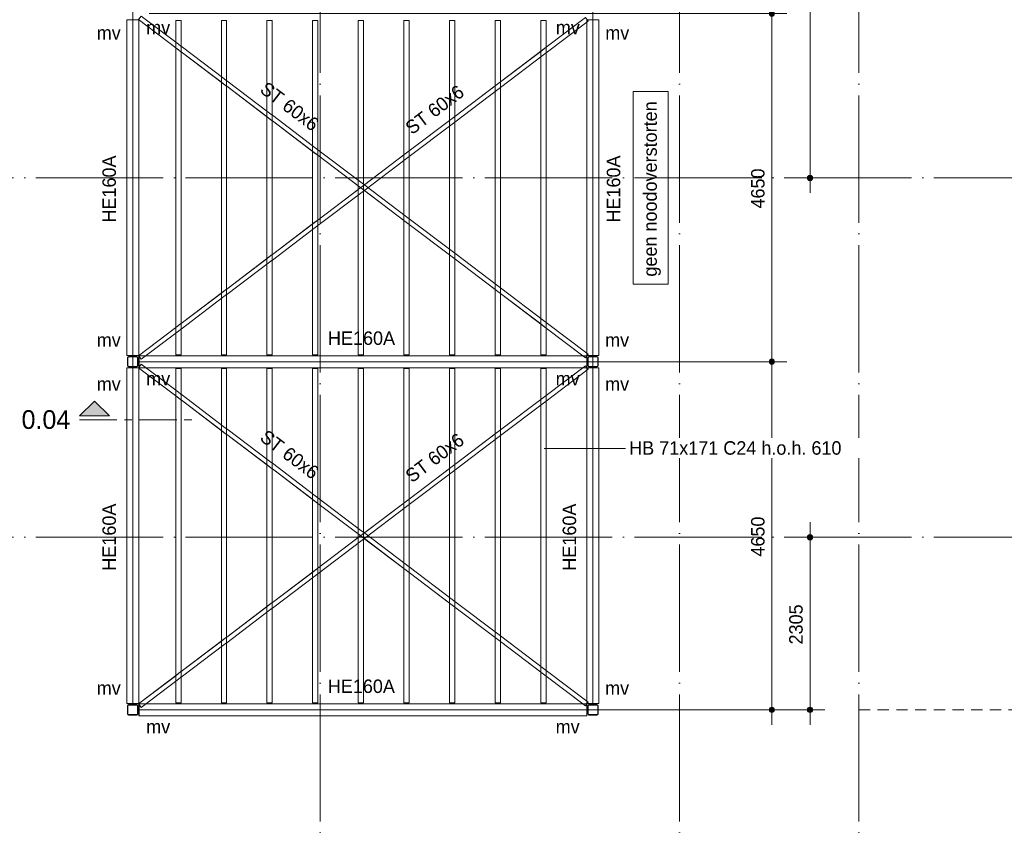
# Model space of a CAD drawing. Header units: millimetres. Extents: x -2900 to 56100, y -900 to 49332.
# Tile 13 of 15: x 29785 to 42942, y 29952 to 40714. Entities that reach past the tile are written whole.
import ezdxf

# ---------------------------------------------------------------- set-up
doc = ezdxf.new("R2010")
doc.units = ezdxf.units.MM
for name, pattern in [('WSP_hartlijn', [800, 500, -100, 100, -100]), ('WSP_hhidden', [250, 150, -100]), ('WSP_stramienlijn', [2000, 1700, -150, 0, -150])]:
    doc.linetypes.add(name, pattern=pattern)
for name, color, linetype, lineweight in [('00_algemeen - hartlijn', 7, 'WSP_hartlijn', 13), ('00_algemeen - hhidden - 0_25mm', 2, 'WSP_hhidden', 18), ('00_maatvoering', 8, 'Continuous', 13), ('00_maatvoering-100', 8, 'Continuous', 13), ('00_text', 7, 'Continuous', 13), ('03_viewports - sections', 1, 'Continuous', 13), ('07_stramien', 4, 'Continuous', 13), ('28_hoofddraagconstructies - kolommen en liggers', 1, 'Continuous', 13), ('28_hoofddraagconstructies - kolommen en liggers - hout', 1, 'Continuous', 13), ('28_hoofddraagconstructies - kolommen en liggers - staal', 1, 'Continuous', 13), ('28_hoofddraagconstructies - tags', 7, 'Continuous', 18)]:
    doc.layers.add(name, color=color, linetype=linetype, lineweight=lineweight)
doc.styles.add('Revittext', font='txt', dxfattribs={"height": 180})
doc.styles.add('Revittext_2', font='txt', dxfattribs={"height": 250})
doc.dimstyles.new('WSP_18M_-_transparant', dxfattribs={"dimscale": 304.8, "dimtxt": 181.601257, "dimasz": 0.918635, "dimexe": 0.656168, "dimexo": 0.492126, "dimgap": 0.147638, "dimtad": 1, "dimdec": 0, "dimzin": 0, "dimdsep": 46, "dimtxsty": 'Revittext', "dimblk1": 'DOTSMALL', "dimblk2": 'DOTSMALL', "dimsah": 1, "dimcen": 0.09, "dimdle": 0.656168, "dimazin": 0, "dimtfac": 1, "dimtdec": 4, "dimtix": 1, "dimtmove": 0, "dimatfit": 3, "dimfxl": 1, "dimtvp": 1, "dimtolj": 1, "dimtzin": 0, "dimarcsym": 2})
doc.dimstyles.new('WSP_18M_-_transparant_1', dxfattribs={"dimscale": 304.8, "dimtxt": 181.601257, "dimasz": 0.918635, "dimexe": 0.656168, "dimexo": 0.492126, "dimgap": 0.147638, "dimtad": 1, "dimdec": 0, "dimzin": 0, "dimdsep": 46, "dimtxsty": 'Revittext', "dimblk1": 'DOTSMALL', "dimblk2": 'DOTSMALL', "dimsah": 1, "dimcen": 0.09, "dimdle": 0.656168, "dimazin": 0, "dimtfac": 1, "dimtdec": 4, "dimtix": 1, "dimtmove": 0, "dimatfit": 3, "dimfxl": 1, "dimtvp": 1, "dimtolj": 1, "dimtzin": 0, "dimarcsym": 2})
doc.dimstyles.new('WSP_18M_-_transparant_2', dxfattribs={"dimscale": 304.8, "dimtxt": 181.601257, "dimasz": 0.918635, "dimexe": 0.656168, "dimexo": 0.492126, "dimgap": 0.147638, "dimtad": 1, "dimdec": 0, "dimzin": 0, "dimdsep": 46, "dimtxsty": 'Revittext', "dimblk1": 'DOTSMALL', "dimblk2": 'DOTSMALL', "dimsah": 1, "dimcen": 0.09, "dimdle": 0.656168, "dimazin": 0, "dimtfac": 1, "dimtdec": 4, "dimtix": 1, "dimtmove": 0, "dimatfit": 3, "dimfxl": 1, "dimtvp": 1, "dimtolj": 1, "dimtzin": 0, "dimarcsym": 2})

# ---------------------------------------------------------------- blocks, each defined once
blk = doc.blocks.new('28_WSP_SF_staal - HE v21-0 - HE160A-1335117-1e verd - plot - 100')
at = {"layer": '00_algemeen - hartlijn'}
blk.add_line((-2242.3, 0), (2242.3, 0), dxfattribs=at)
blk = doc.blocks.new('28_WSP_SF_staal - HE v21-0 - HE160A-1335118-1e verd - plot - 100')
at = {"layer": '00_algemeen - hartlijn'}
blk.add_line((-2242.3, 0), (2242.3, 0), dxfattribs=at)
blk = doc.blocks.new('28_WSP_SF_staal - HE v21-0 - HE160A-V9-1e verd - plot - 100')
at = {"layer": '00_algemeen - hartlijn'}
blk.add_line((31380, 36145), (37362, 36145), dxfattribs=at)
at = {"layer": '28_hoofddraagconstructies - kolommen en liggers', "linetype": 'WSP_hhidden'}
for p, q in [((31378, 36219), (31378, 36225)), ((31378, 36225), (31378, 36225)), ((31378, 36225), (31378, 36219)), ((31378, 36225), (31378, 36225)), ((31378, 36225), (31380, 36225)), ((31380, 36225), (31380, 36225)), ((31380, 36225), (31380, 36217)), ((31380, 36225), (31380, 36225)), ((31378, 36071), (31378, 36065)), ((31378, 36065), (31378, 36071)), ((31378, 36065), (31378, 36065)), ((31378, 36065), (31380, 36065)), ((31378, 36065), (31378, 36065)), ((31380, 36073), (31380, 36065)), ((31380, 36065), (31380, 36065)), ((31380, 36065), (31380, 36065))]:
    blk.add_line(p, q, dxfattribs=at)
at = {"layer": '28_hoofddraagconstructies - kolommen en liggers - staal'}
for p, q in [((31378, 36163), (31378, 36219)), ((31378, 36219), (31378, 36071)), ((31380, 36065), (31380, 36225)), ((31380, 36225), (37362, 36225)), ((31380, 36217), (31380, 36163)), ((37362, 36225), (37362, 36065)), ((31380, 36148), (31378, 36148)), ((31378, 36142), (31380, 36142)), ((31378, 36071), (31378, 36127)), ((31380, 36127), (31380, 36073)), ((37362, 36065), (31380, 36065))]:
    blk.add_line(p, q, dxfattribs=at)
for centre, start_param, end_param in [((31378, 36163), 1.570796, 3.141593), ((31378, 36127), 0, 1.570796), ((31380, 36163), 3.141593, 4.712389), ((31380, 36127), 4.712389, 6.283185)]:
    blk.add_ellipse(centre, major_axis=(0, 15), ratio=0.01512, start_param=start_param, end_param=end_param, dxfattribs=at)
blk = doc.blocks.new('28_WSP_SF_staal - HE v21-0 - HE160A-V3-1e verd - plot - 100')
at = {"layer": '00_algemeen - hartlijn'}
blk.add_line((31380, 31495), (37362, 31495), dxfattribs=at)
at = {"layer": '28_hoofddraagconstructies - kolommen en liggers', "linetype": 'WSP_hhidden'}
for p, q in [((31378, 31569), (31378, 31575)), ((31378, 31575), (31378, 31575)), ((31378, 31575), (31378, 31569)), ((31378, 31575), (31378, 31575)), ((31378, 31575), (31380, 31575)), ((31380, 31575), (31380, 31575)), ((31380, 31575), (31380, 31567)), ((31380, 31575), (31380, 31575)), ((31378, 31415), (31378, 31415)), ((31378, 31415), (31378, 31415))]:
    blk.add_line(p, q, dxfattribs=at)
at = {"layer": '28_hoofddraagconstructies - kolommen en liggers - staal'}
for p, q in [((31378, 31513), (31378, 31569)), ((31378, 31569), (31378, 31415)), ((31380, 31498), (31378, 31498)), ((31378, 31492), (31380, 31492)), ((31378, 31415), (31378, 31477)), ((31380, 31415), (31380, 31575)), ((31380, 31575), (37362, 31575)), ((31380, 31567), (31380, 31513)), ((31380, 31477), (31380, 31415)), ((37362, 31575), (37362, 31415)), ((31378, 31415), (31378, 31415)), ((31378, 31415), (31380, 31415)), ((31380, 31415), (31380, 31415)), ((37362, 31415), (31380, 31415))]:
    blk.add_line(p, q, dxfattribs=at)
for centre, start_param, end_param in [((31378, 31513), 1.570796, 3.141593), ((31378, 31477), 0, 1.570796), ((31380, 31513), 3.141593, 4.712389), ((31380, 31477), 4.712389, 6.283185)]:
    blk.add_ellipse(centre, major_axis=(0, 15), ratio=0.01512, start_param=start_param, end_param=end_param, dxfattribs=at)
blk = doc.blocks.new('28_WSP_SF_staal - STRIP v18-0 - RECT 60x6-V10-1e verd - plot - 100')
at = {"layer": '28_hoofddraagconstructies - kolommen en liggers', "linetype": 'WSP_hhidden'}
for p, q in [((31409, 45412), (31380, 45374)), ((31409, 45412), (31409, 45412)), ((31373, 45365), (31373, 45365)), ((31905, 45037), (31940, 45011)), ((31870, 44989), (31940, 44935)), ((31940, 44935), (31905, 44962)), ((32480, 44528), (32550, 44474)), ((32515, 44576), (32550, 44549)), ((32550, 44474), (32515, 44501)), ((33125, 44115), (33160, 44088)), ((33090, 44066), (33160, 44013)), ((33160, 44013), (33125, 44040)), ((33700, 43605), (33770, 43552)), ((33735, 43654), (33770, 43627)), ((33770, 43552), (33735, 43578)), ((34345, 43192), (34380, 43166)), ((34310, 43144), (34391, 43082)), ((34380, 43090), (34345, 43117)), ((34920, 42683), (34990, 42629)), ((34955, 42731), (34990, 42704)), ((34990, 42629), (34955, 42656)), ((35565, 42270), (35600, 42243)), ((35530, 42221), (35600, 42168)), ((35600, 42168), (35565, 42195)), ((36140, 41760), (36210, 41706)), ((36175, 41809), (36210, 41782)), ((36210, 41707), (36175, 41733)), ((36785, 41347), (36820, 41320)), ((36750, 41299), (36820, 41245)), ((36820, 41245), (36785, 41272)), ((37310, 40875), (37346, 40848)), ((37346, 40848), (37346, 40848))]:
    blk.add_line(p, q, dxfattribs=at)
at = {"layer": '28_hoofddraagconstructies - kolommen en liggers - staal'}
for p, q in [((31373, 45365), (31409, 45412)), ((31409, 45412), (31905, 45037)), ((31380, 45374), (31373, 45365)), ((31373, 45365), (31373, 45365)), ((31905, 44962), (31373, 45365)), ((31373, 45365), (31870, 44989)), ((31941, 45011), (32515, 44576)), ((32515, 44501), (31941, 44935)), ((31941, 44935), (32480, 44528)), ((32551, 44549), (33125, 44115)), ((33125, 44040), (32551, 44474)), ((32551, 44474), (33090, 44066)), ((33161, 44088), (33735, 43654)), ((33735, 43578), (33161, 44013)), ((33161, 44013), (33700, 43605)), ((33771, 43627), (34345, 43192)), ((34345, 43117), (33771, 43552)), ((33771, 43552), (34310, 43144)), ((34381, 43166), (34955, 42731)), ((34955, 42656), (34381, 43090)), ((34391, 43082), (34920, 42683)), ((34991, 42704), (35565, 42270)), ((35565, 42195), (34991, 42629)), ((34991, 42629), (35530, 42221)), ((35601, 42243), (36175, 41809)), ((36175, 41733), (35601, 42168)), ((35601, 42168), (36140, 41760)), ((36211, 41782), (36785, 41347)), ((36785, 41272), (36211, 41707)), ((36211, 41706), (36750, 41299)), ((36821, 41320), (37382, 40896)), ((37346, 40848), (36821, 41245)), ((36821, 41245), (37310, 40875)), ((37382, 40896), (37346, 40848))]:
    blk.add_line(p, q, dxfattribs=at)
blk = doc.blocks.new('28_WSP_SF_staal - STRIP v18-0 - RECT 60x6-V11-1e verd - plot - 100')
at = {"layer": '28_hoofddraagconstructies - kolommen en liggers', "linetype": 'WSP_hhidden'}
for p, q in [((37346, 45392), (37310, 45365)), ((37346, 45392), (37346, 45392)), ((36820, 44995), (36750, 44941)), ((36785, 44968), (36820, 44995)), ((36820, 44920), (36785, 44893)), ((36210, 44534), (36140, 44480)), ((36175, 44507), (36210, 44533)), ((36210, 44458), (36175, 44431)), ((35600, 44072), (35530, 44019)), ((35565, 44045), (35600, 44072)), ((35600, 43997), (35565, 43970)), ((34990, 43611), (34920, 43557)), ((34955, 43584), (34990, 43611)), ((34990, 43536), (34955, 43509)), ((34391, 43158), (34310, 43096)), ((34345, 43123), (34380, 43150)), ((34380, 43074), (34345, 43048)), ((33770, 42688), (33700, 42635)), ((33735, 42662), (33770, 42688)), ((33770, 42613), (33735, 42586)), ((33160, 42227), (33090, 42174)), ((33125, 42200), (33160, 42227)), ((33160, 42152), (33125, 42125)), ((32550, 41766), (32480, 41712)), ((32515, 41739), (32550, 41766)), ((32550, 41691), (32515, 41664)), ((31940, 41305), (31870, 41251)), ((31905, 41278), (31940, 41305)), ((31940, 41229), (31905, 41203)), ((31373, 40875), (31373, 40875)), ((31380, 40866), (31409, 40828)), ((31409, 40828), (31409, 40828))]:
    blk.add_line(p, q, dxfattribs=at)
at = {"layer": '28_hoofddraagconstructies - kolommen en liggers - staal'}
for p, q in [((36821, 44995), (37346, 45392)), ((37310, 45365), (36821, 44995)), ((37382, 45344), (36821, 44920)), ((37346, 45392), (37382, 45344)), ((36211, 44533), (36785, 44968)), ((36750, 44941), (36211, 44534)), ((36785, 44893), (36211, 44458)), ((35601, 44072), (36175, 44507)), ((36140, 44480), (35601, 44072)), ((36175, 44431), (35601, 43997)), ((34991, 43611), (35565, 44045)), ((35530, 44019), (34991, 43611)), ((35565, 43970), (34991, 43536)), ((34381, 43150), (34955, 43584)), ((34920, 43557), (34391, 43158)), ((34955, 43509), (34381, 43074)), ((33771, 42688), (34345, 43123)), ((34310, 43096), (33771, 42688)), ((34345, 43048), (33771, 42613)), ((33161, 42227), (33735, 42662)), ((33700, 42635), (33161, 42227)), ((33735, 42586), (33161, 42152)), ((32551, 41766), (33125, 42200)), ((33090, 42174), (32551, 41766)), ((33125, 42125), (32551, 41691)), ((31941, 41305), (32515, 41739)), ((32480, 41712), (31941, 41305)), ((32515, 41664), (31941, 41229)), ((31373, 40875), (31905, 41278)), ((31870, 41251), (31373, 40875)), ((31905, 41203), (31409, 40828)), ((31373, 40875), (31373, 40875)), ((31373, 40875), (31380, 40866)), ((31409, 40828), (31373, 40875))]:
    blk.add_line(p, q, dxfattribs=at)
blk = doc.blocks.new('DIMBLOCK55-1e verd - plot - 100')
at = {"layer": '00_maatvoering-100'}
h = blk.add_hatch(color=256, dxfattribs=at)
edge = h.paths.add_edge_path()
edge.add_arc((39836, 36145), 35, 0, 360)
h = blk.add_hatch(color=256, dxfattribs=at)
edge = h.paths.add_edge_path()
edge.add_arc((39836, 31495), 35, 0, 360)
for p, q in [((31515, 36145), (40036, 36145)), ((39836, 31295), (39836, 36145)), ((31515, 31495), (40036, 31495))]:
    blk.add_line(p, q, dxfattribs=at)
at = {"layer": '00_maatvoering-100', "linetype": 'WSP_hartlijn'}
for p, q in [((39836, 36145), (31515, 36145)), ((39836, 31495), (31515, 31495))]:
    blk.add_line(p, q, dxfattribs=at)
at = {"layer": '00_maatvoering-100'}
for centre in [(39836, 36145), (39836, 31495)]:
    blk.add_circle(centre, 35, dxfattribs=at)
at = {"layer": '00_maatvoering-100', "color": 0, "insert": (39558, 33541), "char_height": 180, "width": 670.53, "attachment_point": 1, "rotation": 90, "line_spacing_factor": 0.931288, "style": 'Revittext'}
blk.add_mtext('4650', dxfattribs=at)
blk = doc.blocks.new('_DotSmall')
at = {"color": 0, "linetype": 'ByBlock', "const_width": 0.5}
blk.add_lwpolyline([(-0.0625, 0, 1), (0.0625, 0, 1)], format="xyb", close=True, dxfattribs=at)
blk = doc.blocks.new('DIMBLOCK56-1e verd - plot - 100')
at = {"layer": '00_maatvoering-100'}
h = blk.add_hatch(color=256, dxfattribs=at)
edge = h.paths.add_edge_path()
edge.add_arc((39836, 40795), 35, 0, 360)
h = blk.add_hatch(color=256, dxfattribs=at)
edge = h.paths.add_edge_path()
edge.add_arc((39836, 36145), 35, 0, 360)
for p, q in [((31515, 40795), (40036, 40795)), ((39836, 36145), (39836, 40795)), ((31515, 36145), (40036, 36145))]:
    blk.add_line(p, q, dxfattribs=at)
at = {"layer": '00_maatvoering-100', "linetype": 'WSP_hartlijn'}
for p, q in [((39836, 40795), (31515, 40795)), ((39836, 36145), (31515, 36145))]:
    blk.add_line(p, q, dxfattribs=at)
at = {"layer": '00_maatvoering-100'}
for centre in [(39836, 40795), (39836, 36145)]:
    blk.add_circle(centre, 35, dxfattribs=at)
at = {"layer": '00_maatvoering-100', "color": 0, "insert": (39558, 38191), "char_height": 180, "width": 670.53, "attachment_point": 1, "rotation": 90, "line_spacing_factor": 0.931288, "style": 'Revittext'}
blk.add_mtext('4650', dxfattribs=at)
blk = doc.blocks.new('DIMBLOCK58-1e verd - plot - 100')
at = {"layer": '00_maatvoering-100'}
h = blk.add_hatch(color=256, dxfattribs=at)
edge = h.paths.add_edge_path()
edge.add_arc((40346, 45445), 35, 0, 360)
h = blk.add_hatch(color=256, dxfattribs=at)
edge = h.paths.add_edge_path()
edge.add_arc((40346, 38600), 35, 0, 360)
for p, q in [((40346, 38400), (40346, 45645)), ((37665, 45445), (40546, 45445)), ((40446, 38600), (40146, 38600)), ((40346, 38600), (40446, 38600))]:
    blk.add_line(p, q, dxfattribs=at)
at = {"layer": '00_maatvoering-100', "linetype": 'WSP_hartlijn'}
blk.add_line((40346, 45445), (37665, 45445), dxfattribs=at)
at = {"layer": '00_maatvoering-100'}
for centre in [(40346, 45445), (40346, 38600)]:
    blk.add_circle(centre, 35, dxfattribs=at)
at = {"layer": '00_maatvoering-100', "color": 0, "insert": (40068, 41743), "char_height": 180, "width": 670.53, "attachment_point": 1, "rotation": 90, "line_spacing_factor": 0.931288, "style": 'Revittext'}
blk.add_mtext('6845', dxfattribs=at)
blk = doc.blocks.new('DIMBLOCK59-1e verd - plot - 100')
at = {"layer": '00_maatvoering-100'}
h = blk.add_hatch(color=256, dxfattribs=at)
edge = h.paths.add_edge_path()
edge.add_arc((40346, 33800), 35, 0, 360)
h = blk.add_hatch(color=256, dxfattribs=at)
edge = h.paths.add_edge_path()
edge.add_arc((40346, 31495), 35, 0, 360)
for p, q in [((40346, 34000), (40346, 31295)), ((40245, 33800), (40546, 33800)), ((40346, 33800), (40245, 33800)), ((37665, 31495), (40546, 31495))]:
    blk.add_line(p, q, dxfattribs=at)
at = {"layer": '00_maatvoering-100', "linetype": 'WSP_hartlijn'}
blk.add_line((40346, 31495), (37665, 31495), dxfattribs=at)
at = {"layer": '00_maatvoering-100'}
for centre in [(40346, 33800), (40346, 31495)]:
    blk.add_circle(centre, 35, dxfattribs=at)
at = {"layer": '00_maatvoering-100', "color": 0, "insert": (40068, 32368), "char_height": 180, "width": 670.53, "attachment_point": 1, "rotation": 90, "line_spacing_factor": 0.931288, "style": 'Revittext'}
blk.add_mtext('2305', dxfattribs=at)
blk = doc.blocks.new('DIMBLOCK60-1e verd - plot - 100')
at = {"layer": '00_maatvoering-100'}
h = blk.add_hatch(color=256, dxfattribs=at)
edge = h.paths.add_edge_path()
edge.add_arc((29000, 46007), 35, 0, 360)
h = blk.add_hatch(color=256, dxfattribs=at)
edge = h.paths.add_edge_path()
edge.add_arc((31295, 46007), 35, 0, 360)
for p, q in [((29000, 45906), (29000, 46207)), ((31295, 31715), (31295, 46207)), ((28800, 46007), (31295, 46007)), ((29000, 46007), (29000, 45906))]:
    blk.add_line(p, q, dxfattribs=at)
at = {"layer": '00_maatvoering-100', "linetype": 'WSP_hartlijn'}
blk.add_line((31295, 46007), (31295, 31715), dxfattribs=at)
at = {"layer": '00_maatvoering-100'}
for centre in [(29000, 46007), (31295, 46007)]:
    blk.add_circle(centre, 35, dxfattribs=at)
at = {"layer": '00_maatvoering-100', "color": 0, "insert": (29868, 46285), "char_height": 180, "width": 670.53, "attachment_point": 1, "line_spacing_factor": 0.931288, "style": 'Revittext'}
blk.add_mtext('2295', dxfattribs=at)
blk = doc.blocks.new('DIMBLOCK61-1e verd - plot - 100')
at = {"layer": '00_maatvoering-100'}
h = blk.add_hatch(color=256, dxfattribs=at)
edge = h.paths.add_edge_path()
edge.add_arc((31295, 46007), 35, 0, 360)
h = blk.add_hatch(color=256, dxfattribs=at)
edge = h.paths.add_edge_path()
edge.add_arc((37445, 46007), 35, 0, 360)
for p, q in [((31295, 31715), (31295, 46207)), ((37445, 31715), (37445, 46207)), ((31295, 46007), (37445, 46007))]:
    blk.add_line(p, q, dxfattribs=at)
at = {"layer": '00_maatvoering-100', "linetype": 'WSP_hartlijn'}
for p, q in [((31295, 46007), (31295, 31715)), ((37445, 46007), (37445, 31715))]:
    blk.add_line(p, q, dxfattribs=at)
at = {"layer": '00_maatvoering-100'}
for centre in [(31295, 46007), (37445, 46007)]:
    blk.add_circle(centre, 35, dxfattribs=at)
at = {"layer": '00_maatvoering-100', "color": 0, "insert": (34091, 46285), "char_height": 180, "width": 670.53, "attachment_point": 1, "line_spacing_factor": 0.931288, "style": 'Revittext'}
blk.add_mtext('6150', dxfattribs=at)
blk = doc.blocks.new('DIMBLOCK62-1e verd - plot - 100')
at = {"layer": '00_maatvoering-100'}
h = blk.add_hatch(color=256, dxfattribs=at)
edge = h.paths.add_edge_path()
edge.add_arc((37445, 46007), 35, 0, 360)
h = blk.add_hatch(color=256, dxfattribs=at)
edge = h.paths.add_edge_path()
edge.add_arc((38600, 46007), 35, 0, 360)
for p, q in [((37445, 31715), (37445, 46207)), ((38600, 45906), (38600, 46207)), ((37445, 46007), (38800, 46007)), ((38600, 46007), (38600, 45906))]:
    blk.add_line(p, q, dxfattribs=at)
at = {"layer": '00_maatvoering-100', "linetype": 'WSP_hartlijn'}
blk.add_line((37445, 46007), (37445, 31715), dxfattribs=at)
at = {"layer": '00_maatvoering-100'}
for centre in [(37445, 46007), (38600, 46007)]:
    blk.add_circle(centre, 35, dxfattribs=at)
at = {"layer": '00_maatvoering-100', "color": 0, "insert": (37743, 46285), "char_height": 180, "width": 670.53, "attachment_point": 1, "line_spacing_factor": 0.931288, "style": 'Revittext'}
blk.add_mtext('1155', dxfattribs=at)
blk = doc.blocks.new('Detail View - Horizontaal links-29825-1e verd - plot - 100')
at = {"layer": '03_viewports - sections'}
blk.add_hatch(color=240, dxfattribs=at).paths.add_polyline_path([(4, 0.5), (0, 0.5), (2, 2.5)])
at = {"layer": '03_viewports - sections', "color": 240}
for p, q in [((2, 2.5), (0, 0.5)), ((4, 0.5), (2, 2.5)), ((0, 0.5), (4, 0.5))]:
    blk.add_line(p, q, dxfattribs=at)

msp = doc.modelspace()

# ---------------------------------------------------------------- linework, layer by layer
at = {"layer": '00_algemeen - hhidden - 0_25mm'}
msp.add_line((41000, 31495), (48200, 31495), dxfattribs=at)
at = {"layer": '00_text', "color": 250, "lineweight": 18, "flags": 128}
msp.add_lwpolyline([(37980.7, 37181.5), (37980.7, 39756.5), (38451.7, 39756.5), (38451.7, 37181.5)], close=True, dxfattribs=at)
at = {"layer": '03_viewports - sections', "color": 20, "linetype": 'WSP_hartlijn', "lineweight": 18}
msp.add_line((30584.8, 35369.9), (32154.6, 35369.9), dxfattribs=at)
at = {"layer": '07_stramien', "linetype": 'WSP_stramienlijn'}
for p, q in [((33800, 0), (33800, 48432.3)), ((38600, 0), (38600, 48432.3)), ((41000, 0), (41000, 48432.3)), ((-2000, 38600), (55200, 38600)), ((-2000, 33800), (55200, 33800))]:
    msp.add_line(p, q, dxfattribs=at)
at = {"layer": '28_hoofddraagconstructies - kolommen en liggers', "linetype": 'WSP_hhidden'}
for p, q in [((37365, 40712.3), (37368.6, 40712.3)), ((37365, 40681.3), (37365, 40712.3)), ((31869.5, 40339.2), (31869.5, 40414.3)), ((36749.5, 40215.9), (36749.5, 40291)), ((32479.5, 39877.9), (32479.5, 39953)), ((36139.5, 39754.6), (36139.5, 39829.7)), ((33089.5, 39416.6), (33089.5, 39491.7)), ((35529.5, 39293.4), (35529.5, 39368.5)), ((33699.5, 38955.3), (33699.5, 39030.5)), ((34919.5, 38832.1), (34919.5, 38907.2)), ((34309.5, 38494.1), (34309.5, 38569.2)), ((34309.5, 38370.8), (34309.5, 38445.9)), ((34919.5, 38032.8), (34919.5, 38107.9)), ((33699.5, 37909.5), (33699.5, 37984.7)), ((35529.5, 37571.5), (35529.5, 37646.6)), ((33089.5, 37448.3), (33089.5, 37523.4)), ((36139.5, 37110.3), (36139.5, 37185.4)), ((32479.5, 36987), (32479.5, 37062.1)), ((36749.5, 36649), (36749.5, 36724.1)), ((31869.5, 36525.7), (31869.5, 36600.8)), ((37365, 36227.7), (37365, 36258.7)), ((37368.6, 36227.7), (37365, 36227.7)), ((37365, 36062.3), (37368.6, 36062.3)), ((37365, 36031.3), (37365, 36062.3)), ((31869.5, 35689.2), (31869.5, 35764.3)), ((36749.5, 35565.9), (36749.5, 35641)), ((32479.5, 35227.9), (32479.5, 35303)), ((36139.5, 35104.6), (36139.5, 35179.7)), ((33089.5, 34766.6), (33089.5, 34841.7)), ((35529.5, 34643.4), (35529.5, 34718.5)), ((33699.5, 34305.3), (33699.5, 34380.5)), ((34919.5, 34182.1), (34919.5, 34257.2)), ((34309.5, 33844.1), (34309.5, 33919.2)), ((34309.5, 33720.8), (34309.5, 33795.9)), ((34919.5, 33382.8), (34919.5, 33457.9)), ((33699.5, 33259.5), (33699.5, 33334.7)), ((35529.5, 32921.5), (35529.5, 32996.6)), ((33089.5, 32798.3), (33089.5, 32873.4)), ((36139.5, 32460.3), (36139.5, 32535.4)), ((32479.5, 32337), (32479.5, 32412.1)), ((36749.5, 31999), (36749.5, 32074.1)), ((31869.5, 31875.7), (31869.5, 31950.8)), ((37365, 31577.7), (37365, 31608.7)), ((37368.6, 31577.7), (37365, 31577.7))]:
    msp.add_line(p, q, dxfattribs=at)
at = {"layer": '28_hoofddraagconstructies - kolommen en liggers - hout'}
for p, q in [((31869.5, 40702.3), (31940.5, 40702.3)), ((31869.5, 40414.3), (31869.5, 40702.3)), ((31940.5, 40702.3), (31940.5, 36237.7)), ((32479.5, 40702.3), (32550.5, 40702.3)), ((32479.5, 39953.1), (32479.5, 40702.3)), ((32550.5, 40702.3), (32550.5, 36237.7)), ((33089.5, 40702.3), (33160.5, 40702.3)), ((33089.5, 39491.8), (33089.5, 40702.3)), ((33160.5, 40702.3), (33160.5, 36237.7)), ((33699.5, 40702.3), (33770.5, 40702.3)), ((33699.5, 39030.5), (33699.5, 40702.3)), ((33770.5, 40702.3), (33770.5, 36237.7)), ((34309.5, 40702.3), (34380.5, 40702.3)), ((34309.5, 38569.2), (34309.5, 40702.3)), ((34380.5, 40702.3), (34380.5, 36237.7)), ((34919.5, 40702.3), (34990.5, 40702.3)), ((34919.5, 38907.3), (34919.5, 40702.3)), ((34990.5, 40702.3), (34990.5, 36237.7)), ((35529.5, 40702.3), (35600.5, 40702.3)), ((35529.5, 39368.5), (35529.5, 40702.3)), ((35600.5, 40702.3), (35600.5, 36237.7)), ((36139.5, 40702.3), (36210.5, 40702.3)), ((36139.5, 39829.8), (36139.5, 40702.3)), ((36210.5, 40702.3), (36210.5, 36237.7)), ((36749.5, 40702.3), (36820.5, 40702.3)), ((36749.5, 40291.1), (36749.5, 40702.3)), ((36820.5, 40702.3), (36820.5, 36237.7)), ((31869.5, 36600.9), (31869.5, 40339.1)), ((36749.5, 36724.2), (36749.5, 40215.8)), ((32479.5, 37062.2), (32479.5, 39877.8)), ((36139.5, 37185.4), (36139.5, 39754.6)), ((33089.5, 37523.4), (33089.5, 39416.6)), ((35529.5, 37646.7), (35529.5, 39293.3)), ((33699.5, 37984.7), (33699.5, 38955.3)), ((34919.5, 38108), (34919.5, 38832)), ((34309.5, 38446), (34309.5, 38494)), ((34309.5, 36237.7), (34309.5, 38370.8)), ((34919.5, 36237.7), (34919.5, 38032.7)), ((33699.5, 36237.7), (33699.5, 37909.5)), ((35529.5, 36237.7), (35529.5, 37571.5)), ((33089.5, 36237.7), (33089.5, 37448.2)), ((36139.5, 36237.7), (36139.5, 37110.2)), ((32479.5, 36237.7), (32479.5, 36986.9)), ((36749.5, 36237.7), (36749.5, 36648.9)), ((31869.5, 36237.7), (31869.5, 36525.7)), ((31940.5, 36237.7), (31869.5, 36237.7)), ((32550.5, 36237.7), (32479.5, 36237.7)), ((33160.5, 36237.7), (33089.5, 36237.7)), ((33770.5, 36237.7), (33699.5, 36237.7)), ((34380.5, 36237.7), (34309.5, 36237.7)), ((34990.5, 36237.7), (34919.5, 36237.7)), ((35600.5, 36237.7), (35529.5, 36237.7)), ((36210.5, 36237.7), (36139.5, 36237.7)), ((36820.5, 36237.7), (36749.5, 36237.7)), ((31869.5, 36052.3), (31940.5, 36052.3)), ((31869.5, 35764.3), (31869.5, 36052.3)), ((31940.5, 36052.3), (31940.5, 31587.7)), ((32479.5, 36052.3), (32550.5, 36052.3)), ((32479.5, 35303.1), (32479.5, 36052.3)), ((32550.5, 36052.3), (32550.5, 31587.7)), ((33089.5, 36052.3), (33160.5, 36052.3)), ((33089.5, 34841.8), (33089.5, 36052.3)), ((33160.5, 36052.3), (33160.5, 31587.7)), ((33699.5, 36052.3), (33770.5, 36052.3)), ((33699.5, 34380.5), (33699.5, 36052.3)), ((33770.5, 36052.3), (33770.5, 31587.7)), ((34309.5, 36052.3), (34380.5, 36052.3)), ((34309.5, 33919.2), (34309.5, 36052.3)), ((34380.5, 36052.3), (34380.5, 31587.7)), ((34919.5, 36052.3), (34990.5, 36052.3)), ((34919.5, 34257.3), (34919.5, 36052.3)), ((34990.5, 36052.3), (34990.5, 31587.7)), ((35529.5, 36052.3), (35600.5, 36052.3)), ((35529.5, 34718.5), (35529.5, 36052.3)), ((35600.5, 36052.3), (35600.5, 31587.7)), ((36139.5, 36052.3), (36210.5, 36052.3)), ((36139.5, 35179.8), (36139.5, 36052.3)), ((36210.5, 36052.3), (36210.5, 31587.7)), ((36749.5, 36052.3), (36820.5, 36052.3)), ((36749.5, 35641.1), (36749.5, 36052.3)), ((36820.5, 36052.3), (36820.5, 31587.7)), ((31869.5, 31950.9), (31869.5, 35689.1)), ((36749.5, 32074.2), (36749.5, 35565.8)), ((32479.5, 32412.2), (32479.5, 35227.8)), ((36139.5, 32535.4), (36139.5, 35104.6)), ((33089.5, 32873.4), (33089.5, 34766.6)), ((35529.5, 32996.7), (35529.5, 34643.3)), ((33699.5, 33334.7), (33699.5, 34305.3)), ((34919.5, 33458), (34919.5, 34182)), ((34309.5, 33796), (34309.5, 33844)), ((34309.5, 31587.7), (34309.5, 33720.8)), ((34919.5, 31587.7), (34919.5, 33382.7)), ((33699.5, 31587.7), (33699.5, 33259.5)), ((35529.5, 31587.7), (35529.5, 32921.5)), ((33089.5, 31587.7), (33089.5, 32798.2)), ((36139.5, 31587.7), (36139.5, 32460.2)), ((32479.5, 31587.7), (32479.5, 32336.9)), ((36749.5, 31587.7), (36749.5, 31998.9)), ((31869.5, 31587.7), (31869.5, 31875.7)), ((31940.5, 31587.7), (31869.5, 31587.7)), ((32550.5, 31587.7), (32479.5, 31587.7)), ((33160.5, 31587.7), (33089.5, 31587.7)), ((33770.5, 31587.7), (33699.5, 31587.7)), ((34380.5, 31587.7), (34309.5, 31587.7)), ((34990.5, 31587.7), (34919.5, 31587.7)), ((35600.5, 31587.7), (35529.5, 31587.7)), ((36210.5, 31587.7), (36139.5, 31587.7)), ((36820.5, 31587.7), (36749.5, 31587.7))]:
    msp.add_line(p, q, dxfattribs=at)
at = {"layer": '28_hoofddraagconstructies - kolommen en liggers - staal'}
for p, q in [((31215, 40712.3), (31375, 40712.3)), ((31215, 36227.7), (31215, 40712.3)), ((31375, 40712.3), (31375, 36227.7)), ((37365, 36258.7), (37365, 40681.3)), ((37368.7, 40712.3), (37525, 40712.3)), ((37525, 40712.3), (37525, 36227.7)), ((31375, 36227.7), (31215, 36227.7)), ((31225, 36199.2), (31225, 36090.7)), ((31231.3, 36090.7), (31231.3, 36199.2)), ((31349.3, 36215), (31240.8, 36215)), ((31240.8, 36208.7), (31349.3, 36208.7)), ((31358.7, 36199.2), (31358.7, 36090.7)), ((31365, 36090.7), (31365, 36199.2)), ((37525, 36227.7), (37368.7, 36227.7)), ((37375, 36199.2), (37375, 36090.7)), ((37381.3, 36090.7), (37381.3, 36199.2)), ((37499.3, 36215), (37390.8, 36215)), ((37390.8, 36208.7), (37499.3, 36208.7)), ((37508.7, 36199.2), (37508.7, 36090.7)), ((37515, 36090.7), (37515, 36199.2)), ((31215, 36062.3), (31375, 36062.3)), ((31215, 31577.7), (31215, 36062.3)), ((31349.3, 36081.3), (31240.8, 36081.3)), ((31240.8, 36075), (31349.3, 36075)), ((31375, 36062.3), (31375, 31577.7)), ((37368.7, 36062.3), (37525, 36062.3)), ((37499.3, 36081.3), (37390.8, 36081.3)), ((37390.8, 36075), (37499.3, 36075)), ((37525, 36062.3), (37525, 31577.7)), ((37365, 31608.7), (37365, 36031.3)), ((31375, 31577.7), (31215, 31577.7)), ((31225, 31549.2), (31225, 31440.7)), ((31231.3, 31440.7), (31231.3, 31549.2)), ((31349.3, 31565), (31240.8, 31565)), ((31240.8, 31558.7), (31349.3, 31558.7)), ((31358.7, 31549.2), (31358.7, 31440.7)), ((31365, 31440.7), (31365, 31549.2)), ((37525, 31577.7), (37368.7, 31577.7)), ((37375, 31549.2), (37375, 31440.7)), ((37381.3, 31440.7), (37381.3, 31549.2)), ((37499.3, 31565), (37390.8, 31565)), ((37390.8, 31558.7), (37499.3, 31558.7)), ((37508.7, 31549.2), (37508.7, 31440.7)), ((37515, 31440.7), (37515, 31549.2)), ((31349.3, 31431.3), (31240.8, 31431.3)), ((31240.8, 31425), (31349.3, 31425)), ((37499.3, 31431.3), (37390.8, 31431.3)), ((37390.8, 31425), (37499.3, 31425))]:
    msp.add_line(p, q, dxfattribs=at)
for centre, radius, start, end in [((31240.8, 36199.2), 15.8, 90, 180), ((31240.8, 36199.2), 9.45, 90, 180), ((31349.3, 36199.2), 15.8, 0, 90), ((31349.3, 36199.2), 9.45, 0, 90), ((37390.8, 36199.2), 15.8, 90, 180), ((37390.8, 36199.2), 9.45, 90, 180), ((37499.3, 36199.2), 15.8, 0, 90), ((37499.3, 36199.2), 9.45, 0, 90), ((31240.8, 36090.7), 15.8, 180, 270), ((31240.8, 36090.7), 9.45, 180, 270), ((31349.3, 36090.7), 15.8, 270, 0), ((31349.3, 36090.7), 9.45, 270, 0), ((37390.8, 36090.7), 15.8, 180, 270), ((37390.8, 36090.7), 9.45, 180, 270), ((37499.3, 36090.7), 15.8, 270, 0), ((37499.3, 36090.7), 9.45, 270, 0), ((31240.8, 31549.2), 15.8, 90, 180), ((31240.8, 31549.2), 9.45, 90, 180), ((31349.3, 31549.2), 15.8, 0, 90), ((31349.3, 31549.2), 9.45, 0, 90), ((37390.8, 31549.2), 15.8, 90, 180), ((37390.8, 31549.2), 9.45, 90, 180), ((37499.3, 31549.2), 15.8, 0, 90), ((37499.3, 31549.2), 9.45, 0, 90), ((31240.8, 31440.7), 15.8, 180, 270), ((31240.8, 31440.7), 9.45, 180, 270), ((31349.3, 31440.7), 15.8, 270, 0), ((31349.3, 31440.7), 9.45, 270, 0), ((37390.8, 31440.7), 15.8, 180, 270), ((37390.8, 31440.7), 9.45, 180, 270), ((37499.3, 31440.7), 15.8, 270, 0), ((37499.3, 31440.7), 9.45, 270, 0)]:
    msp.add_arc(centre, radius, start, end, dxfattribs=at)
at = {"layer": '28_hoofddraagconstructies - tags'}
msp.add_line((36793.3, 34985.6), (37929.3, 34985.6), dxfattribs=at)

# ---------------------------------------------------------------- block references
at = {"layer": '00_algemeen - hartlijn'}
for name, p, rotation in [('28_WSP_SF_staal - HE v21-0 - HE160A-1335117-1e verd - plot - 100', (31295, 38470), 89.99999999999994), ('28_WSP_SF_staal - HE v21-0 - HE160A-1335118-1e verd - plot - 100', (37445, 38470), 90.00000000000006), ('28_WSP_SF_staal - HE v21-0 - HE160A-1335117-1e verd - plot - 100', (31295, 33820), 269.9999999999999), ('28_WSP_SF_staal - HE v21-0 - HE160A-1335118-1e verd - plot - 100', (37445, 33820), 270.0000000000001)]:
    msp.add_blockref(name, p, dxfattribs=dict(at, rotation=rotation))
at = {"layer": '03_viewports - sections', "color": 20, "lineweight": 18, "xscale": 99.99999999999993, "yscale": 99.99999999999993, "zscale": 99.99999999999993}
msp.add_blockref('Detail View - Horizontaal links-29825-1e verd - plot - 100', (30584.8, 35369.9), dxfattribs=at)
at = {"layer": '28_hoofddraagconstructies - kolommen en liggers', "linetype": 'WSP_hhidden'}
for name, p in [('28_WSP_SF_staal - STRIP v18-0 - RECT 60x6-V10-1e verd - plot - 100', (0, -4650)), ('28_WSP_SF_staal - STRIP v18-0 - RECT 60x6-V11-1e verd - plot - 100', (0, -4650)), ('28_WSP_SF_staal - HE v21-0 - HE160A-V9-1e verd - plot - 100', (0, 0)), ('28_WSP_SF_staal - STRIP v18-0 - RECT 60x6-V10-1e verd - plot - 100', (0, -9300)), ('28_WSP_SF_staal - STRIP v18-0 - RECT 60x6-V11-1e verd - plot - 100', (0, -9300)), ('28_WSP_SF_staal - HE v21-0 - HE160A-V3-1e verd - plot - 100', (0, 0))]:
    msp.add_blockref(name, p, dxfattribs=at)

# ---------------------------------------------------------------- texts
at = {"layer": '00_text', "lineweight": 18, "char_height": 180, "width": 384.81, "attachment_point": 1, "style": 'Revittext'}
for insert in [(30814.1, 40627.9), (31475.1, 40699.4), (36949.2, 40699.4), (37610.2, 40627.9), (30814.1, 36525.6), (37607.9, 36525.6), (31475.1, 36009.1), (36946.9, 36009.1), (30814.1, 35937.6), (37607.9, 35937.6), (30814.1, 31875.6), (37607.9, 31875.6), (31475.1, 31359.1), (36946.9, 31359.1)]:
    msp.add_mtext('mv', dxfattribs=dict(at, insert=insert))
at = {"layer": '00_text', "lineweight": 18, "insert": (38119, 37281.5), "char_height": 180, "width": 2870.041, "attachment_point": 1, "rotation": 90, "style": 'Revittext'}
msp.add_mtext('geen noodoverstorten', dxfattribs=at)
at = {"layer": '03_viewports - sections', "color": 20, "insert": (29810, 35497.4), "char_height": 250, "width": 817.721, "attachment_point": 1, "style": 'Revittext_2'}
msp.add_mtext('0.04', dxfattribs=at)
at = {"layer": '28_hoofddraagconstructies - tags', "lineweight": 13, "char_height": 180, "attachment_point": 1, "style": 'Revittext'}
for s, insert, width, rotation in [('ST 60x6', (33089.7, 39898.3), 1106.329, 322.90401), ('ST 60x6', (34918, 39313.5), 1106.329, 37.09599), ('HE160A', (30890.1, 38003.2), 1122.362, 90), ('HE160A', (37629.9, 38003.2), 1122.362, 90), ('ST 60x6', (33089.7, 35248.3), 1106.329, 322.90401), ('ST 60x6', (34918, 34663.5), 1106.329, 37.09599), ('HE160A', (30890.1, 33353.3), 1122.362, 90), ('HE160A', (37040.1, 33353.3), 1122.362, 90)]:
    msp.add_mtext(s, dxfattribs=dict(at, insert=insert, width=width, rotation=rotation))
at = {"layer": '28_hoofddraagconstructies - tags', "lineweight": 13, "char_height": 180, "width": 1122.362, "attachment_point": 1, "style": 'Revittext'}
for insert in [(33904.4, 36549.9), (33902.1, 31899.9)]:
    msp.add_mtext('HE160A', dxfattribs=dict(at, insert=insert))

# ---------------------------------------------------------------- dimensions: what is measured, and where the dimension line sits
at = {"layer": '00_maatvoering'}
for base, p1, p2, dimstyle, override, picture, middle in [((31295, 46006.5), (29000, 46056), (31295, 31565), 'WSP_18M_-_transparant_1', {"dimpost": '<>', "dimfxl": 14671.642666}, 'DIMBLOCK60-1e verd - plot - 100', (30147.5, 46143.4)), ((37445, 46006.5), (31295, 31565), (37445, 31565), 'WSP_18M_-_transparant', {"dimpost": '<>', "dimfxl": 6150}, 'DIMBLOCK61-1e verd - plot - 100', (34370, 46143.4)), ((38600, 46006.5), (37445, 31565), (38600, 46056), 'WSP_18M_-_transparant_2', {"dimpost": '<>', "dimfxl": 14536.990697}, 'DIMBLOCK62-1e verd - plot - 100', (38022.5, 46143.4))]:
    dim = msp.add_linear_dim(base=base, p1=p1, p2=p2, dimstyle=dimstyle, override=override, dxfattribs=at)
    dim.commit()
    dim.dimension.update_dxf_attribs({"geometry": picture, "text_midpoint": middle})
for base, p1, p2, dimstyle, override, picture, middle in [((40345.8, 45445), (40296.3, 38600), (37515, 45445), 'WSP_18M_-_transparant_1', {"dimpost": '<>', "dimfxl": 7388.479875}, 'DIMBLOCK58-1e verd - plot - 100', (40208.9, 42022.5)), ((39835.8, 40795), (31365, 36145), (31365, 40795), 'WSP_18M_-_transparant', {"dimpost": '<>', "dimfxl": 4650}, 'DIMBLOCK56-1e verd - plot - 100', (39698.9, 38470)), ((39835.8, 36145), (31365, 31495), (31365, 36145), 'WSP_18M_-_transparant', {"dimpost": '<>', "dimfxl": 4650}, 'DIMBLOCK55-1e verd - plot - 100', (39698.9, 33820)), ((40345.8, 31495), (40395.3, 33800), (37515, 31495), 'WSP_18M_-_transparant_1', {"dimpost": '<>', "dimfxl": 3689.051839}, 'DIMBLOCK59-1e verd - plot - 100', (40208.8, 32647.5))]:
    dim = msp.add_linear_dim(base=base, p1=p1, p2=p2, angle=90, dimstyle=dimstyle, override=override, dxfattribs=at)
    dim.commit()
    dim.dimension.update_dxf_attribs({"geometry": picture, "text_midpoint": middle})

# ---------------------------------------------------------------- next in the draw order: texts
at = {"layer": '28_hoofddraagconstructies - tags', "lineweight": 13, "insert": (37929.3, 35082.8), "char_height": 180, "width": 3519.408, "attachment_point": 1, "style": 'Revittext', "bg_fill": 3, "box_fill_scale": 1.25, "bg_fill_color": 256, "bg_fill_true_color": 13158600, "bg_fill_transparency": 0}
msp.add_mtext('HB 71x171 C24 h.o.h. 610', dxfattribs=at)

doc.saveas('drawing.dxf')
